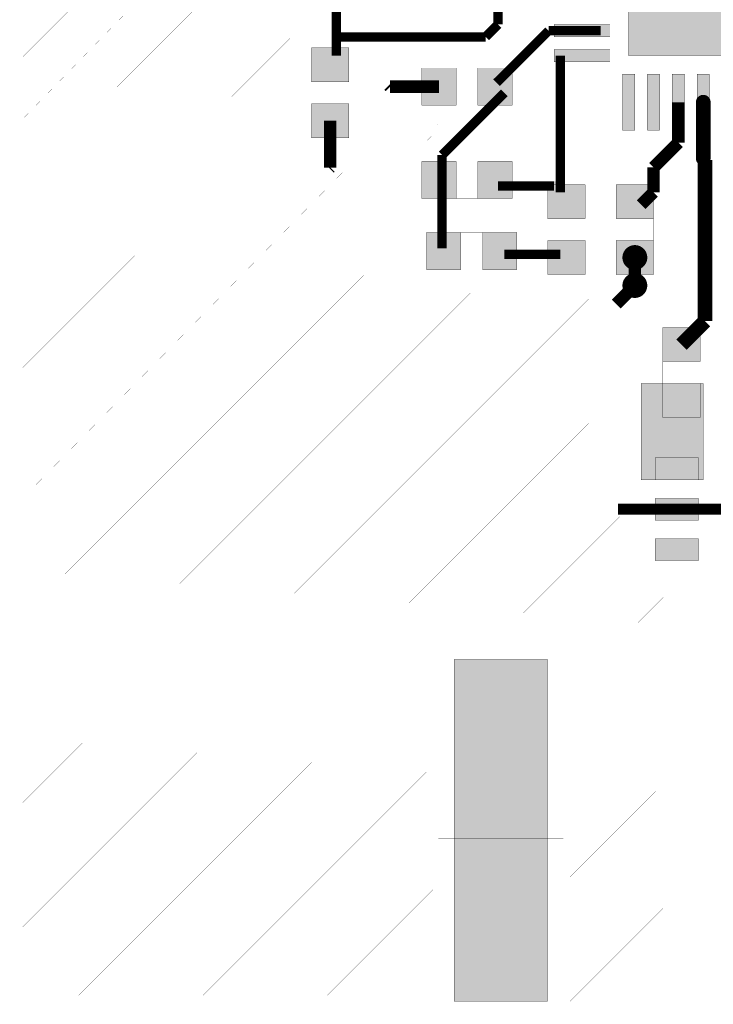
# Model space of a CAD drawing. Header units: millimetres. Extents: x 120.8 to 142.5, y 76.6 to 105.3.
# Tile 1 of 11: x 120.8 to 132, y 76.7 to 92.5. Entities that reach past the tile are written whole.
import ezdxf

# ---------------------------------------------------------------- set-up
doc = ezdxf.new("R2010")
doc.units = ezdxf.units.MM
doc.layers.add('Mechanical4', color=56, linetype='Continuous')

msp = doc.modelspace()

# ---------------------------------------------------------------- linework, layer by layer
at = {"layer": 'Mechanical4'}
for points, const_width in [([(120.85, 76.654), (120.85, 105.254)], 0.0003), ([(129.345, 97.62), (129.345, 90.62)], 0.0003), ([(130.645, 91.92), (130.645, 96.32)], 0.005), ([(120.9, 91.9), (124.3, 95.3)], 0.00125), ([(120.9, 90.9), (124.4, 94.5)], 0.00125), ([(120.9, 89.9), (125.1, 94.1)], 0.00125), ([(125.945, 91.92), (125.945, 93.62)], 0.15), ([(120.9, 88.9), (125.3, 93.3)], 0.00125), ([(125.366, 92.299), (125.366, 93.166)], 0.0003), ([(128.545, 92.42), (128.545, 92.82)], 0.15), ([(128.345, 92.22), (128.545, 92.42)], 0.15), ([(128.52, 91.483), (129.358, 92.32)], 0.15), ([(129.358, 92.32), (130.195, 92.32)], 0.15), ([(129.445, 92.42), (130.345, 92.42)], 0.005), ([(129.445, 92.22), (129.445, 92.42)], 0.005), ([(130.345, 92.22), (130.345, 92.42)], 0.005), ([(125.291, 92.299), (125.366, 92.299)], 0.0003), ([(125.291, 91.241), (125.291, 92.299)], 0.0003), ([(125.945, 92.22), (128.345, 92.22)], 0.15), ([(129.445, 92.22), (130.345, 92.22)], 0.005), ([(120.9, 87.9), (125.2, 92.2)], 0.00125), ([(125.545, 92.045), (126.145, 92.045)], 0.005), ([(125.545, 91.495), (125.545, 92.045)], 0.005), ([(126.145, 91.495), (126.145, 92.045)], 0.005), ([(129.445, 92.02), (130.345, 92.02)], 0.005), ([(129.445, 91.82), (129.445, 92.02)], 0.005), ([(129.545, 89.72), (129.545, 91.92)], 0.15), ([(130.345, 91.82), (130.345, 92.02)], 0.005), ([(130.645, 91.92), (135.045, 91.92)], 0.005), ([(126.399, 91.241), (126.399, 91.885)], 0.0003), ([(126.399, 91.885), (127.066, 91.885)], 0.0003), ([(127.066, 91.547), (127.066, 91.885)], 0.0003), ([(129.445, 91.82), (130.345, 91.82)], 0.005), ([(127.32, 91.72), (127.87, 91.72)], 0.005), ([(127.32, 91.12), (127.32, 91.72)], 0.005), ([(127.865, 91.12), (127.865, 91.72)], 0.0003), ([(127.865, 91.72), (128.235, 91.72)], 0.0003), ([(127.87, 91.12), (127.87, 91.72)], 0.005), ([(128.22, 91.72), (128.77, 91.72)], 0.005), ([(128.22, 91.12), (128.22, 91.72)], 0.005), ([(128.235, 91.12), (128.235, 91.72)], 0.0003), ([(128.77, 91.12), (128.77, 91.72)], 0.005), ([(130.545, 91.62), (130.745, 91.62)], 0.005), ([(130.545, 90.72), (130.545, 91.62)], 0.005), ([(130.745, 90.72), (130.745, 91.62)], 0.005), ([(130.945, 91.62), (131.145, 91.62)], 0.005), ([(130.945, 90.72), (130.945, 91.62)], 0.005), ([(131.145, 90.72), (131.145, 91.62)], 0.005), ([(131.345, 91.62), (131.545, 91.62)], 0.005), ([(131.345, 90.72), (131.345, 91.62)], 0.005), ([(131.545, 90.72), (131.545, 91.62)], 0.005), ([(131.745, 91.62), (131.945, 91.62)], 0.005), ([(131.745, 90.72), (131.745, 91.62)], 0.005), ([(131.945, 90.72), (131.945, 91.62)], 0.005), ([(125.545, 91.495), (126.145, 91.495)], 0.005), ([(125.545, 91.14), (125.545, 91.51)], 0.0003), ([(125.545, 91.51), (126.145, 91.51)], 0.0003), ([(126.145, 91.14), (126.145, 91.51)], 0.0003), ([(126.787, 91.44), (126.807, 91.42)], 0.2), ([(126.807, 91.42), (127.595, 91.42)], 0.2), ([(127.066, 91.547), (127.595, 91.547)], 0.0003), ([(127.595, 91.293), (127.595, 91.547)], 0.0003), ([(127.066, 91.293), (127.595, 91.293)], 0.0003), ([(127.066, 90.866), (127.066, 91.293)], 0.0003), ([(128.245, 90.92), (128.645, 91.32)], 0.15), ([(131.445, 90.52), (131.445, 91.17)], 0.2), ([(131.845, 90.266), (131.845, 91.17)], 0.235), ([(125.291, 90.997), (125.291, 91.241)], 0.0003), ([(125.545, 91.145), (126.145, 91.145)], 0.005), ([(125.545, 90.595), (125.545, 91.145)], 0.005), ([(125.545, 91.14), (126.145, 91.14)], 0.0003), ([(126.145, 90.595), (126.145, 91.145)], 0.005), ([(126.399, 90.997), (126.399, 91.241)], 0.0003), ([(127.32, 91.12), (127.87, 91.12)], 0.005), ([(127.865, 91.12), (128.235, 91.12)], 0.0003), ([(128.22, 91.12), (128.77, 91.12)], 0.005), ([(120.9, 86.9), (125.1, 91.1)], 0.00125), ([(125.291, 90.997), (126.399, 90.997)], 0.0003), ([(125.845, 90.118), (125.845, 90.87)], 0.2), ([(126.5, 90.5), (127, 91)], 0.00125), ([(127.645, 90.32), (128.245, 90.92)], 0.15), ([(127.066, 90.866), (127.551, 90.866)], 0.0003), ([(127.551, 90.866), (127.599, 90.749)], 0.0003), ([(125.291, 90.743), (125.718, 90.743)], 0.0003), ([(125.291, 90.341), (125.291, 90.743)], 0.0003), ([(125.718, 90.341), (125.718, 90.743)], 0.0003), ([(125.972, 90.743), (126.399, 90.743)], 0.0003), ([(125.972, 90.341), (125.972, 90.743)], 0.0003), ([(126.399, 90.341), (126.399, 90.743)], 0.0003), ([(127.408, 90.557), (127.599, 90.749)], 0.0003), ([(130.545, 90.72), (130.745, 90.72)], 0.005), ([(130.945, 90.72), (131.145, 90.72)], 0.005), ([(131.345, 90.72), (131.545, 90.72)], 0.005), ([(131.745, 90.72), (131.945, 90.72)], 0.005), ([(125.545, 90.595), (126.145, 90.595)], 0.005), ([(127.066, 90.474), (127.352, 90.474)], 0.0003), ([(127.066, 89.366), (127.066, 90.474)], 0.0003), ([(127.352, 90.474), (127.408, 90.557)], 0.0003), ([(129.345, 90.62), (136.32, 90.62)], 0.0003), ([(129.695, 88.945), (129.695, 90.62)], 0.0003), ([(129.695, 90.62), (130.645, 90.62)], 0.0003), ([(130.645, 88.945), (130.645, 90.62)], 0.0003), ([(131.045, 90.12), (131.445, 90.52)], 0.2), ([(125.291, 90.341), (125.718, 90.341)], 0.0003), ([(125.972, 90.341), (126.399, 90.341)], 0.0003), ([(127.645, 88.82), (127.645, 90.32)], 0.15), ([(131.872, 88.012), (131.872, 90.239)], 0.235), ([(121, 84.9), (126.2, 90.2)], 0.00125), ([(125.834, 90.107), (125.845, 90.118)], 0.2), ([(127.32, 90.22), (127.87, 90.22)], 0.005), ([(127.32, 89.62), (127.32, 90.22)], 0.005), ([(127.865, 89.62), (127.865, 90.22)], 0.0003), ([(127.865, 90.22), (128.235, 90.22)], 0.0003), ([(127.87, 89.62), (127.87, 90.22)], 0.005), ([(128.22, 90.22), (128.77, 90.22)], 0.005), ([(128.22, 89.62), (128.22, 90.22)], 0.005), ([(128.235, 89.62), (128.235, 90.22)], 0.0003), ([(128.77, 89.62), (128.77, 90.22)], 0.005), ([(131.045, 89.72), (131.045, 90.12)], 0.2), ([(120.9, 85.9), (125.1, 90.1)], 0.00125), ([(120.9, 83.9), (127, 90)], 0.00125), ([(128.545, 89.82), (129.445, 89.82)], 0.15), ([(129.345, 89.845), (129.945, 89.845)], 0.005), ([(129.345, 89.295), (129.345, 89.845)], 0.005), ([(129.945, 89.295), (129.945, 89.845)], 0.005), ([(130.445, 89.845), (131.045, 89.845)], 0.005), ([(130.445, 89.295), (130.445, 89.845)], 0.005), ([(131.045, 89.295), (131.045, 89.845)], 0.005), ([(130.845, 89.52), (131.045, 89.72)], 0.2), ([(130.995, 89.62), (131.195, 89.82)], 0.0003), ([(131.195, 89.82), (132.695, 89.82)], 0.0003), ([(127.32, 89.62), (127.87, 89.62)], 0.005), ([(127.865, 89.62), (128.235, 89.62)], 0.0003), ([(128.22, 89.62), (128.77, 89.62)], 0.005), ([(130.995, 87.92), (130.995, 89.62)], 0.0003), ([(127.066, 89.366), (127.141, 89.366)], 0.0003), ([(127.141, 89.327), (127.141, 89.366)], 0.0003), ([(127.141, 88.219), (127.141, 89.327)], 0.0003), ([(129.345, 89.295), (129.945, 89.295)], 0.005), ([(129.345, 89.3), (129.945, 89.3)], 0.0003), ([(129.345, 88.94), (129.345, 89.3)], 0.0003), ([(129.945, 88.94), (129.945, 89.3)], 0.0003), ([(130.445, 89.295), (131.045, 89.295)], 0.005), ([(130.445, 88.94), (130.445, 89.31)], 0.0003), ([(130.445, 89.31), (131.045, 89.31)], 0.0003), ([(131.045, 88.94), (131.045, 89.31)], 0.0003), ([(127.395, 89.073), (127.945, 89.073)], 0.005), ([(127.395, 88.473), (127.395, 89.073)], 0.005), ([(127.93, 88.473), (127.93, 89.073)], 0.0003), ([(127.93, 89.073), (128.3, 89.073)], 0.0003), ([(127.945, 88.473), (127.945, 89.073)], 0.005), ([(128.295, 89.073), (128.845, 89.073)], 0.005), ([(128.295, 88.473), (128.295, 89.073)], 0.005), ([(128.3, 88.473), (128.3, 89.073)], 0.0003), ([(128.845, 88.473), (128.845, 89.073)], 0.005), ([(120.9, 82.9), (126.9, 88.9)], 0.00125), ([(129.345, 88.945), (129.945, 88.945)], 0.005), ([(129.345, 88.395), (129.345, 88.945)], 0.005), ([(129.345, 88.94), (129.945, 88.94)], 0.0003), ([(129.695, 88.945), (130.645, 88.945)], 0.0003), ([(129.945, 88.395), (129.945, 88.945)], 0.005), ([(130.445, 88.945), (131.045, 88.945)], 0.005), ([(130.445, 88.395), (130.445, 88.945)], 0.005), ([(130.445, 88.94), (131.045, 88.94)], 0.0003), ([(131.045, 88.395), (131.045, 88.945)], 0.005), ([(128.645, 88.72), (129.545, 88.72)], 0.15), ([(130.745, 88.22), (130.745, 88.67)], 0.2), ([(130.618, 88.141), (130.618, 88.67)], 0.0003), ([(130.618, 88.67), (130.872, 88.67)], 0.0003), ([(130.872, 88.141), (130.872, 88.67)], 0.0003), ([(127.395, 88.473), (127.945, 88.473)], 0.005), ([(127.93, 88.473), (128.3, 88.473)], 0.0003), ([(128.295, 88.473), (128.845, 88.473)], 0.005), ([(129.345, 88.395), (129.945, 88.395)], 0.005), ([(130.445, 87.92), (130.745, 88.22)], 0.2), ([(130.445, 88.395), (131.045, 88.395)], 0.005), ([(120.9, 81.9), (127.1, 88.1)], 0.00125), ([(120.9, 80.9), (128.1, 88.1)], 0.00125), ([(127.141, 88.219), (129.091, 88.219)], 0.0003), ([(129.091, 88.141), (129.091, 88.219)], 0.0003), ([(129.091, 88.141), (130.618, 88.141)], 0.0003), ([(130.872, 88.141), (130.995, 88.141)], 0.0003), ([(130.995, 87.92), (130.995, 88.141)], 0.0003), ([(131.872, 87.647), (131.872, 88.012)], 0.235), ([(120.9, 79.9), (129, 88)], 0.00125), ([(120.9, 78.9), (130, 88)], 0.00125), ([(130.195, 87.12), (130.995, 87.92)], 0.0003), ([(130.195, 87.12), (130.995, 87.92)], 0.0003), ([(130.995, 87.92), (130.995, 87.92)], 0.0003), ([(130.995, 87.92), (130.995, 87.92)], 0.0003), ([(131.495, 87.27), (131.872, 87.647)], 0.235), ([(131.195, 87.545), (131.795, 87.545)], 0.005), ([(131.195, 86.995), (131.195, 87.545)], 0.005), ([(131.795, 86.995), (131.795, 87.545)], 0.005), ([(120.9, 77.9), (130, 87)], 0.00125), ([(130.195, 85.22), (130.195, 87.12)], 0.0003), ([(130.195, 85.22), (130.195, 87.12)], 0.0003), ([(131.195, 86.995), (131.795, 86.995)], 0.005), ([(131.195, 86.64), (131.195, 87.01)], 0.0003), ([(131.195, 87.01), (131.795, 87.01)], 0.0003), ([(131.795, 86.64), (131.795, 87.01)], 0.0003), ([(130.845, 86.645), (131.845, 86.645)], 0.005), ([(130.845, 85.095), (130.845, 86.645)], 0.005), ([(131.195, 86.645), (131.795, 86.645)], 0.005), ([(131.195, 86.095), (131.195, 86.645)], 0.005), ([(131.195, 86.64), (131.795, 86.64)], 0.0003), ([(131.795, 86.095), (131.795, 86.645)], 0.005), ([(131.845, 85.095), (131.845, 86.645)], 0.005), ([(131.195, 86.095), (131.795, 86.095)], 0.005), ([(120.9, 76.9), (130, 86)], 0.00125), ([(131.07, 85.445), (131.77, 85.445)], 0.005), ([(131.07, 85.095), (131.07, 85.445)], 0.005), ([(131.77, 85.095), (131.77, 85.445)], 0.005), ([(130.195, 85.22), (130.895, 84.52)], 0.0003), ([(130.195, 85.22), (130.816, 84.599)], 0.0003), ([(130.845, 85.095), (131.845, 85.095)], 0.005), ([(131.07, 85.095), (131.77, 85.095)], 0.005), ([(121.8, 76.8), (130, 85)], 0.00125), ([(131.07, 84.795), (131.77, 84.795)], 0.005), ([(131.07, 84.445), (131.07, 84.795)], 0.005), ([(131.77, 84.445), (131.77, 84.795)], 0.005), ([(130.475, 84.62), (133.585, 84.62)], 0.175), ([(128.5, 82.5), (130.5, 84.5)], 0.00125), ([(130.816, 84.191), (130.816, 84.599)], 0.0003), ([(130.895, 84.52), (133.395, 84.52)], 0.0003), ([(131.07, 84.445), (131.77, 84.445)], 0.005), ([(130.816, 83.541), (130.816, 84.191)], 0.0003), ([(131.07, 84.145), (131.77, 84.145)], 0.005), ([(131.07, 83.795), (131.07, 84.145)], 0.005), ([(131.77, 83.795), (131.77, 84.145)], 0.005), ([(129.5, 82.5), (130.7, 83.7)], 0.00125), ([(131.07, 83.795), (131.77, 83.795)], 0.005), ([(130.816, 83.541), (131.314, 83.541)], 0.00125), ([(131.314, 76.654), (131.314, 83.541)], 0.0005), ([(129.7, 81.7), (131.2, 83.2)], 0.00125), ([(127.585, 82.458), (128.462, 82.458)], 0.0003), ([(127.585, 79.581), (127.585, 82.458)], 0.0003), ([(128.462, 79.581), (128.462, 82.458)], 0.0003), ([(128.716, 82.458), (129.593, 82.458)], 0.0003), ([(128.716, 79.581), (128.716, 82.458)], 0.0003), ([(129.593, 79.581), (129.593, 82.458)], 0.0003), ([(127.839, 82.204), (129.339, 82.204)], 0.005), ([(127.839, 76.704), (127.839, 82.204)], 0.005), ([(129.339, 76.704), (129.339, 82.204)], 0.005), ([(129.7, 80.7), (131.2, 82.2)], 0.00125), ([(122.8, 76.8), (127.5, 81.5)], 0.00125), ([(129.7, 79.7), (131.2, 81.2)], 0.00125), ([(123.8, 76.8), (127.5, 80.5)], 0.00125), ([(129.7, 78.7), (131.2, 80.2)], 0.00125), ([(127.585, 79.581), (128.462, 79.581)], 0.0003), ([(128.716, 79.581), (129.593, 79.581)], 0.0003), ([(124.8, 76.8), (127.5, 79.5)], 0.00125), ([(127.585, 79.327), (129.593, 79.327)], 0.0003), ([(127.585, 76.654), (127.585, 79.327)], 0.0003), ([(129.593, 76.654), (129.593, 79.327)], 0.0003), ([(129.7, 77.7), (131.2, 79.2)], 0.00125), ([(125.8, 76.8), (127.5, 78.5)], 0.00125), ([(129.7, 76.7), (131.2, 78.2)], 0.00125), ([(126.9, 76.9), (127.5, 77.5)], 0.00125), ([(127.839, 76.704), (129.339, 76.704)], 0.005), ([(120.85, 76.654), (127.585, 76.654)], 0.0003), ([(129.593, 76.654), (131.314, 76.654)], 0.0003)]:
    msp.add_lwpolyline(points, dxfattribs=dict(at, const_width=const_width))
for points, const_width in [([(131.786, 91.17, -1), (131.904, 91.17)], 0.118), ([(131.904, 91.17, -1), (131.786, 91.17)], 0.118), ([(131.786, 90.266, -1), (131.904, 90.266)], 0.118), ([(131.904, 90.266, -1), (131.786, 90.266)], 0.118), ([(129.345, 89.3, -1), (129.345, 89.3)], 0.0003), ([(129.345, 89.3, -1), (129.345, 89.3)], 0.0003), ([(129.345, 89.3, -1), (129.345, 89.3)], 0.0003), ([(129.345, 89.3, -1), (129.345, 89.3)], 0.0003), ([(129.345, 88.94, -1), (129.345, 88.94)], 0.0003), ([(129.345, 88.94, -1), (129.345, 88.94)], 0.0003), ([(129.345, 88.94, -1), (129.345, 88.94)], 0.0003), ([(129.345, 88.94, -1), (129.345, 88.94)], 0.0003), ([(130.645, 88.67, -1), (130.845, 88.67)], 0.2), ([(130.845, 88.67, -1), (130.645, 88.67)], 0.2), ([(130.645, 88.22, -1), (130.845, 88.22)], 0.2), ([(130.645, 88.22, -1), (130.845, 88.22)], 0.2), ([(130.845, 88.22, -1), (130.645, 88.22)], 0.2), ([(130.845, 88.22, -1), (130.645, 88.22)], 0.2), ([(129.091, 88.219, -1), (129.091, 88.219)], 0.0003), ([(129.091, 88.219, -1), (129.091, 88.219)], 0.0003), ([(129.091, 88.219, -1), (129.091, 88.219)], 0.0003), ([(129.091, 88.219, -1), (129.091, 88.219)], 0.0003), ([(129.091, 88.141, -1), (129.091, 88.141)], 0.0003), ([(129.091, 88.141, -1), (129.091, 88.141)], 0.0003), ([(129.091, 88.141, -1), (129.091, 88.141)], 0.0003), ([(129.091, 88.141, -1), (129.091, 88.141)], 0.0003), ([(131.314, 83.541, -1), (131.314, 83.541)], 0.0005), ([(131.314, 83.541, -1), (131.314, 83.541)], 0.0005), ([(129.593, 82.458, -1), (129.593, 82.458)], 0.0003), ([(129.593, 82.458, -1), (129.593, 82.458)], 0.0003), ([(129.593, 82.458, -1), (129.593, 82.458)], 0.0003), ([(129.593, 82.458, -1), (129.593, 82.458)], 0.0003), ([(129.593, 79.581, -1), (129.593, 79.581)], 0.0003), ([(129.593, 79.581, -1), (129.593, 79.581)], 0.0003), ([(129.593, 79.581, -1), (129.593, 79.581)], 0.0003), ([(129.593, 79.581, -1), (129.593, 79.581)], 0.0003), ([(129.593, 79.327, -1), (129.593, 79.327)], 0.0003), ([(129.593, 79.327, -1), (129.593, 79.327)], 0.0003), ([(129.593, 79.327, -1), (129.593, 79.327)], 0.0003), ([(129.593, 79.327, -1), (129.593, 79.327)], 0.0003), ([(129.593, 76.654, -1), (129.593, 76.654)], 0.0003), ([(129.593, 76.654, -1), (129.593, 76.654)], 0.0003), ([(129.593, 76.654, -1), (129.593, 76.654)], 0.0003), ([(129.593, 76.654, -1), (129.593, 76.654)], 0.0003), ([(131.314, 76.654, -1), (131.314, 76.654)], 0.0005), ([(131.314, 76.654, -1), (131.314, 76.654)], 0.0005)]:
    msp.add_lwpolyline(points, format="xyb", dxfattribs=dict(at, const_width=const_width))
for points, const_width in [([(131.757, 91.17, 1), (131.816, 91.17, 1)], 0.0588), ([(131.757, 91.17, 1), (131.816, 91.17, 1)], 0.0588), ([(131.875, 91.17, 1), (131.933, 91.17, 1)], 0.0588), ([(131.875, 91.17, 1), (131.933, 91.17, 1)], 0.0588), ([(131.757, 90.266, 1), (131.816, 90.266, 1)], 0.0588), ([(131.757, 90.266, 1), (131.816, 90.266, 1)], 0.0588), ([(131.875, 90.266, 1), (131.933, 90.266, 1)], 0.0588), ([(131.875, 90.266, 1), (131.933, 90.266, 1)], 0.0588), ([(129.345, 89.3, 1), (129.345, 89.3, 1)], 0.00015), ([(129.345, 89.3, 1), (129.345, 89.3, 1)], 0.00015), ([(129.345, 89.3, 1), (129.345, 89.3, 1)], 0.00015), ([(129.345, 89.3, 1), (129.345, 89.3, 1)], 0.00015), ([(129.345, 89.3, 1), (129.345, 89.3, 1)], 0.00015), ([(129.345, 89.3, 1), (129.345, 89.3, 1)], 0.00015), ([(129.345, 89.3, 1), (129.345, 89.3, 1)], 0.00015), ([(129.345, 89.3, 1), (129.345, 89.3, 1)], 0.00015), ([(129.345, 88.94, 1), (129.345, 88.94, 1)], 0.00015), ([(129.345, 88.94, 1), (129.345, 88.94, 1)], 0.00015), ([(129.345, 88.94, 1), (129.345, 88.94, 1)], 0.00015), ([(129.345, 88.94, 1), (129.345, 88.94, 1)], 0.00015), ([(129.345, 88.94, 1), (129.345, 88.94, 1)], 0.00015), ([(129.345, 88.94, 1), (129.345, 88.94, 1)], 0.00015), ([(129.345, 88.94, 1), (129.345, 88.94, 1)], 0.00015), ([(129.345, 88.94, 1), (129.345, 88.94, 1)], 0.00015), ([(130.595, 88.67, 1), (130.695, 88.67, 1)], 0.1), ([(130.595, 88.67, 1), (130.695, 88.67, 1)], 0.1), ([(130.795, 88.67, 1), (130.895, 88.67, 1)], 0.1), ([(130.795, 88.67, 1), (130.895, 88.67, 1)], 0.1), ([(130.595, 88.22, 1), (130.695, 88.22, 1)], 0.1), ([(130.595, 88.22, 1), (130.695, 88.22, 1)], 0.1), ([(130.595, 88.22, 1), (130.695, 88.22, 1)], 0.1), ([(130.595, 88.22, 1), (130.695, 88.22, 1)], 0.1), ([(130.795, 88.22, 1), (130.895, 88.22, 1)], 0.1), ([(130.795, 88.22, 1), (130.895, 88.22, 1)], 0.1), ([(130.795, 88.22, 1), (130.895, 88.22, 1)], 0.1), ([(130.795, 88.22, 1), (130.895, 88.22, 1)], 0.1), ([(129.091, 88.219, 1), (129.091, 88.219, 1)], 0.00015), ([(129.091, 88.219, 1), (129.091, 88.219, 1)], 0.00015), ([(129.091, 88.219, 1), (129.091, 88.219, 1)], 0.00015), ([(129.091, 88.219, 1), (129.091, 88.219, 1)], 0.00015), ([(129.091, 88.219, 1), (129.091, 88.219, 1)], 0.00015), ([(129.091, 88.219, 1), (129.091, 88.219, 1)], 0.00015), ([(129.091, 88.219, 1), (129.091, 88.219, 1)], 0.00015), ([(129.091, 88.219, 1), (129.091, 88.219, 1)], 0.00015), ([(129.091, 88.141, 1), (129.091, 88.141, 1)], 0.00015), ([(129.091, 88.141, 1), (129.091, 88.141, 1)], 0.00015), ([(129.091, 88.141, 1), (129.091, 88.141, 1)], 0.00015), ([(129.091, 88.141, 1), (129.091, 88.141, 1)], 0.00015), ([(129.091, 88.141, 1), (129.091, 88.141, 1)], 0.00015), ([(129.091, 88.141, 1), (129.091, 88.141, 1)], 0.00015), ([(129.091, 88.141, 1), (129.091, 88.141, 1)], 0.00015), ([(129.091, 88.141, 1), (129.091, 88.141, 1)], 0.00015), ([(131.314, 83.541, 1), (131.314, 83.541, 1)], 0.000249), ([(131.314, 83.541, 1), (131.314, 83.541, 1)], 0.000249), ([(131.314, 83.541, 1), (131.314, 83.541, 1)], 0.000249), ([(131.314, 83.541, 1), (131.314, 83.541, 1)], 0.000249), ([(129.593, 82.458, 1), (129.593, 82.458, 1)], 0.00015), ([(129.593, 82.458, 1), (129.593, 82.458, 1)], 0.00015), ([(129.593, 82.458, 1), (129.593, 82.458, 1)], 0.00015), ([(129.593, 82.458, 1), (129.593, 82.458, 1)], 0.00015), ([(129.593, 82.458, 1), (129.593, 82.458, 1)], 0.00015), ([(129.593, 82.458, 1), (129.593, 82.458, 1)], 0.00015), ([(129.593, 82.458, 1), (129.593, 82.458, 1)], 0.00015), ([(129.593, 82.458, 1), (129.593, 82.458, 1)], 0.00015), ([(129.593, 79.581, 1), (129.593, 79.581, 1)], 0.00015), ([(129.593, 79.581, 1), (129.593, 79.581, 1)], 0.00015), ([(129.593, 79.581, 1), (129.593, 79.581, 1)], 0.00015), ([(129.593, 79.581, 1), (129.593, 79.581, 1)], 0.00015), ([(129.593, 79.581, 1), (129.593, 79.581, 1)], 0.00015), ([(129.593, 79.581, 1), (129.593, 79.581, 1)], 0.00015), ([(129.593, 79.581, 1), (129.593, 79.581, 1)], 0.00015), ([(129.593, 79.581, 1), (129.593, 79.581, 1)], 0.00015), ([(129.593, 79.327, 1), (129.593, 79.327, 1)], 0.00015), ([(129.593, 79.327, 1), (129.593, 79.327, 1)], 0.00015), ([(129.593, 79.327, 1), (129.593, 79.327, 1)], 0.00015), ([(129.593, 79.327, 1), (129.593, 79.327, 1)], 0.00015), ([(129.593, 79.327, 1), (129.593, 79.327, 1)], 0.00015), ([(129.593, 79.327, 1), (129.593, 79.327, 1)], 0.00015), ([(129.593, 79.327, 1), (129.593, 79.327, 1)], 0.00015), ([(129.593, 79.327, 1), (129.593, 79.327, 1)], 0.00015), ([(129.593, 76.654, 1), (129.593, 76.654, 1)], 0.00015), ([(129.593, 76.654, 1), (129.593, 76.654, 1)], 0.00015), ([(129.593, 76.654, 1), (129.593, 76.654, 1)], 0.00015), ([(129.593, 76.654, 1), (129.593, 76.654, 1)], 0.00015), ([(129.593, 76.654, 1), (129.593, 76.654, 1)], 0.00015), ([(129.593, 76.654, 1), (129.593, 76.654, 1)], 0.00015), ([(129.593, 76.654, 1), (129.593, 76.654, 1)], 0.00015), ([(129.593, 76.654, 1), (129.593, 76.654, 1)], 0.00015), ([(131.314, 76.654, 1), (131.314, 76.654, 1)], 0.000249), ([(131.314, 76.654, 1), (131.314, 76.654, 1)], 0.000249), ([(131.314, 76.654, 1), (131.314, 76.654, 1)], 0.000249), ([(131.314, 76.654, 1), (131.314, 76.654, 1)], 0.000249)]:
    msp.add_lwpolyline(points, format="xyb", close=True, dxfattribs=dict(at, const_width=const_width))
for points in [[(130.645, 91.92), (135.045, 91.92), (130.645, 96.32), (135.045, 96.32)], [(129.445, 92.22), (130.345, 92.22), (129.445, 92.42), (130.345, 92.42)], [(125.545, 91.495), (126.145, 91.495), (125.545, 92.045), (126.145, 92.045)], [(129.445, 91.82), (129.55, 91.82), (129.445, 92.02), (129.55, 92.02)], [(129.5, 91.82), (130.345, 91.82), (129.5, 92.02), (130.345, 92.02)], [(129.47, 89.751), (129.62, 89.751), (129.47, 91.838), (129.62, 91.838)], [(127.32, 91.12), (127.87, 91.12), (127.32, 91.72), (127.87, 91.72)], [(128.22, 91.12), (128.77, 91.12), (128.22, 91.72), (128.77, 91.72)], [(130.745, 90.72), (130.745, 91.62), (130.545, 90.72), (130.545, 91.62)], [(131.145, 90.72), (131.145, 91.62), (130.945, 90.72), (130.945, 91.62)], [(131.345, 91.62), (131.345, 90.72), (131.545, 91.62), (131.545, 90.72)], [(131.745, 91.62), (131.745, 90.72), (131.945, 91.62), (131.945, 90.72)], [(125.545, 90.595), (126.145, 90.595), (125.545, 91.145), (126.145, 91.145)], [(127.32, 89.62), (127.87, 89.62), (127.32, 90.22), (127.87, 90.22)], [(128.22, 89.62), (128.77, 89.62), (128.22, 90.22), (128.77, 90.22)], [(128.767, 89.745), (129.535, 89.745), (128.767, 89.895), (129.535, 89.895)], [(129.345, 89.295), (129.945, 89.295), (129.345, 89.845), (129.945, 89.845)], [(130.445, 89.295), (131.045, 89.295), (130.445, 89.845), (131.045, 89.845)], [(127.395, 88.473), (127.945, 88.473), (127.395, 89.073), (127.945, 89.073)], [(128.3, 88.473), (128.845, 88.473), (128.3, 89.073), (128.845, 89.073)], [(129.345, 88.395), (129.945, 88.395), (129.345, 88.94), (129.945, 88.94)], [(130.445, 88.395), (131.045, 88.395), (130.445, 88.94), (131.045, 88.94)], [(128.843, 88.645), (129.362, 88.645), (128.843, 88.795), (129.362, 88.795)], [(131.195, 86.995), (131.795, 86.995), (131.195, 87.545), (131.795, 87.545)], [(130.845, 85.095), (131.845, 85.095), (130.845, 86.64), (131.845, 86.64)], [(131.195, 86.075), (131.845, 86.075), (131.195, 86.64), (131.845, 86.64)], [(131.07, 85.095), (131.77, 85.095), (131.07, 85.445), (131.77, 85.445)], [(131.07, 84.445), (131.77, 84.445), (131.07, 84.795), (131.77, 84.795)], [(131.07, 83.795), (131.77, 83.795), (131.07, 84.145), (131.77, 84.145)], [(127.839, 76.704), (129.339, 76.704), (127.839, 82.204), (129.339, 82.204)]]:
    msp.add_solid(points, dxfattribs=at)

doc.saveas('drawing.dxf')
